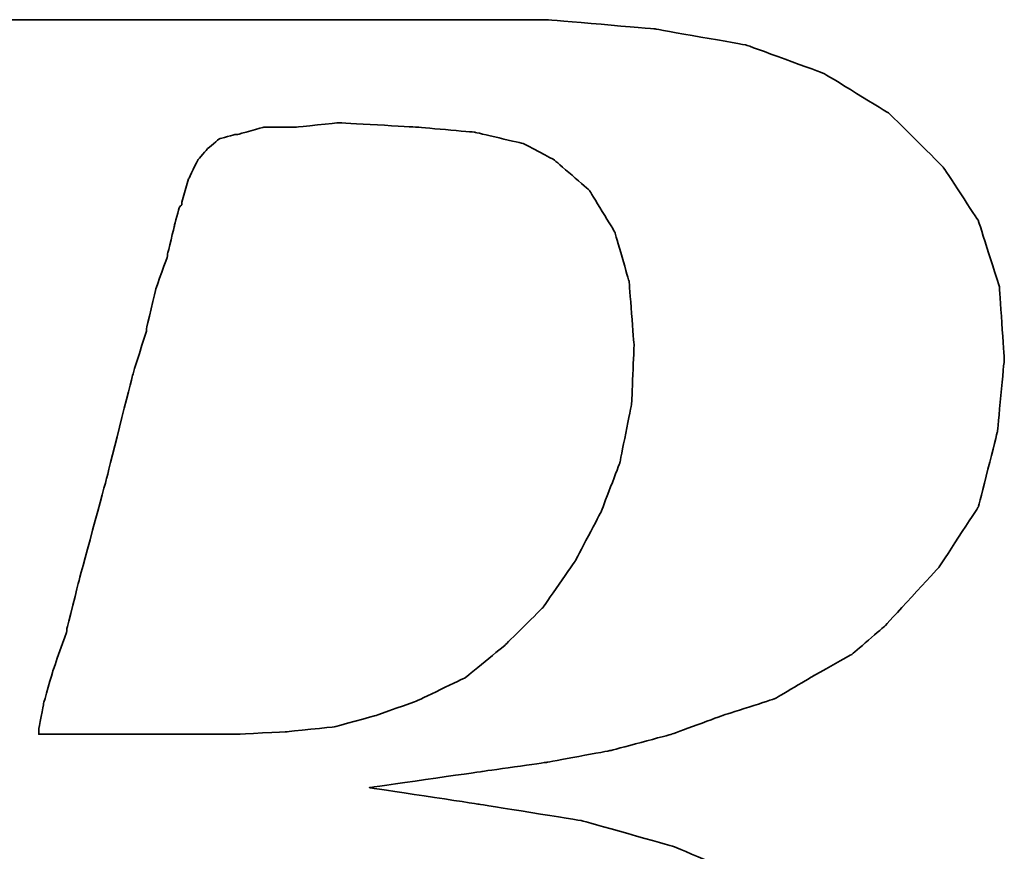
# Model space of a CAD drawing. Header units: millimetres. Extents: x 453 to 856, y 95 to 250.
# Tile 29 of 55: x 757.3 to 760.34, y 148.9 to 151.46. Entities that reach past the tile are written whole.
import ezdxf

# ---------------------------------------------------------------- set-up
doc = ezdxf.new("R2010")
doc.units = ezdxf.units.MM
doc.layers.add('DIM', color=4, linetype='CONTINUOUS')
doc.layers.add('layer 1', color=7, linetype='CONTINUOUS')

# ---------------------------------------------------------------- blocks, each defined once
blk = doc.blocks.new('TBI MOTION logo(完整正式版)')
at = {"layer": 'layer 1', "color": 22, "lineweight": 35}
for points, knots in [([(-64.65375, -6.86375), (-64.65375, -6.86375), (-64.84375, -7.29625), (-64.84375, -7.29625), (-64.84375, -7.29625), (-64.84375, -7.29625), (-64.86875, -7.34375), (-64.86875, -7.34375), (-64.86875, -7.34375), (-64.86875, -7.34375), (-64.86875, -7.36875), (-64.86875, -7.36875), (-64.86875, -7.36875), (-64.86875, -7.36875), (-65.15375, -7.65375), (-65.15375, -7.65375), (-65.15375, -7.65375), (-65.15375, -7.65375), (-65.17875, -7.65375), (-65.17875, -7.65375), (-65.17875, -7.65375), (-65.17875, -7.65375), (-65.20375, -7.67875), (-65.20375, -7.67875), (-65.20375, -7.67875), (-65.20375, -7.67875), (-65.58875, -7.87125), (-65.58875, -7.87125), (-65.58875, -7.87125), (-65.58875, -7.87125), (-65.63375, -7.87125), (-65.63375, -7.87125), (-65.63375, -7.87125), (-65.63375, -7.87125), (-65.65875, -7.89375), (-65.65875, -7.89375), (-65.65875, -7.89375), (-65.65875, -7.89375), (-66.09375, -7.94375), (-66.09375, -7.94375), (-66.09375, -7.94375), (-66.09375, -7.94375), (-66.11375, -7.94375), (-66.11375, -7.94375), (-66.11375, -7.94375), (-66.11375, -7.94375), (-66.16375, -7.94375), (-66.16375, -7.94375), (-66.16375, -7.94375), (-66.16375, -7.94375), (-66.30875, -7.94375), (-66.30875, -7.94375), (-66.30875, -7.94375), (-66.30875, -7.94375), (-66.69375, -7.94375), (-66.69375, -7.94375), (-66.69375, -7.94375), (-66.69375, -7.94375), (-67.07375, -7.94375), (-67.07375, -7.94375), (-67.07375, -7.94375), (-67.07375, -7.94375), (-67.12375, -7.94375), (-67.12375, -7.94375), (-67.12375, -7.94375), (-67.12375, -7.94375), (-67.12375, -7.96625), (-67.12375, -7.96625), (-67.12375, -7.96625), (-67.12375, -7.96625), (-67.14875, -7.99125), (-67.14875, -7.99125), (-67.14875, -7.99125), (-67.14875, -7.99125), (-67.24375, -8.34875), (-67.24375, -8.34875), (-67.24375, -8.34875), (-67.24375, -8.34875), (-67.31375, -8.68625), (-67.31375, -8.68625), (-67.31375, -8.68625), (-67.31375, -8.68625), (-67.26875, -8.68625), (-67.26875, -8.68625), (-67.26875, -8.68625), (-67.26875, -8.68625), (-67.07375, -8.68625), (-67.07375, -8.68625), (-67.07375, -8.68625), (-67.07375, -8.68625), (-66.54875, -8.68625), (-66.54875, -8.68625), (-66.54875, -8.68625), (-66.54875, -8.68625), (-65.82625, -8.68625), (-65.82625, -8.68625), (-65.82625, -8.68625), (-65.82625, -8.68625), (-65.01375, -8.68625), (-65.01375, -8.68625), (-65.01375, -8.68625), (-65.01375, -8.68625), (-64.05375, -8.68625), (-64.05375, -8.68625), (-64.05375, -8.68625), (-64.05375, -8.68625), (-62.08375, -8.68625), (-62.08375, -8.68625), (-62.08375, -8.68625), (-62.08375, -8.68625), (-60.06875, -8.68625), (-60.06875, -8.68625), (-60.06875, -8.68625), (-60.06875, -8.68625), (-59.10875, -8.68625), (-59.10875, -8.68625), (-59.10875, -8.68625), (-59.10875, -8.68625), (-58.29375, -8.68625), (-58.29375, -8.68625), (-58.29375, -8.68625), (-58.29375, -8.68625), (-57.57375, -8.68625), (-57.57375, -8.68625), (-57.57375, -8.68625), (-57.57375, -8.68625), (-57.04875, -8.68625), (-57.04875, -8.68625), (-57.04875, -8.68625), (-57.04875, -8.68625), (-56.85375, -8.68625), (-56.85375, -8.68625), (-56.85375, -8.68625), (-56.85375, -8.68625), (-56.70875, -8.68625), (-56.70875, -8.68625), (-56.70875, -8.68625), (-56.70875, -8.68625), (-56.61375, -8.68625), (-56.61375, -8.68625), (-56.61375, -8.68625), (-56.61375, -8.68625), (-56.56875, -8.68625), (-56.56875, -8.68625), (-56.56875, -8.68625), (-56.56875, -8.68625), (-55.65375, -8.63875), (-55.65375, -8.63875), (-55.65375, -8.63875), (-55.65375, -8.63875), (-54.76875, -8.51875), (-54.76875, -8.51875), (-54.76875, -8.51875), (-54.76875, -8.51875), (-53.90375, -8.30375), (-53.90375, -8.30375), (-53.90375, -8.30375), (-53.90375, -8.30375), (-53.08875, -8.03875), (-53.08875, -8.03875), (-53.08875, -8.03875), (-53.08875, -8.03875), (-52.34375, -7.65375), (-52.34375, -7.65375), (-52.34375, -7.65375), (-52.34375, -7.65375), (-51.69875, -7.29625), (-51.69875, -7.29625), (-51.69875, -7.29625), (-51.69875, -7.29625), (-51.21875, -6.91125), (-51.21875, -6.91125), (-51.21875, -6.91125), (-51.21875, -6.91125), (-50.83375, -6.50375), (-50.83375, -6.50375), (-50.83375, -6.50375), (-50.83375, -6.50375), (-50.44875, -5.94875), (-50.44875, -5.94875), (-50.44875, -5.94875), (-50.44875, -5.94875), (-50.13875, -5.30375), (-50.13875, -5.30375), (-50.13875, -5.30375), (-50.13875, -5.30375), (-49.99375, -4.65375), (-49.99375, -4.65375), (-49.99375, -4.65375), (-49.99375, -4.65375), (-49.92375, -3.98375), (-49.92375, -3.98375), (-49.92375, -3.98375), (-49.92375, -3.98375), (-49.99375, -3.19374), (-49.99375, -3.19374), (-49.99375, -3.19374), (-49.99375, -3.19374), (-50.23374, -2.44874), (-50.23374, -2.44874), (-50.23374, -2.44874), (-50.23374, -2.44874), (-50.59375, -1.87374), (-50.59375, -1.87374), (-50.59375, -1.87374), (-50.59375, -1.87374), (-51.09875, -1.31874), (-51.09875, -1.31874), (-51.09875, -1.31874), (-51.09875, -1.31874), (-51.74375, -0.81875), (-51.74375, -0.81875), (-51.74375, -0.81875), (-51.74375, -0.81875), (-52.53875, -0.48125), (-52.53875, -0.48125), (-52.53875, -0.48125), (-52.53875, -0.48125), (-53.47375, -0.21875), (-53.47375, -0.21875), (-53.47375, -0.21875), (-53.47375, -0.21875), (-54.52875, -0.04874), (-54.52875, -0.04874), (-54.52875, -0.04874), (-54.52875, -0.04874), (-55.65375, 0.12125), (-55.65375, 0.12125), (-55.65375, 0.12125), (-55.65375, 0.12125), (-54.50375, 0.28624), (-54.50375, 0.28624), (-54.50375, 0.28624), (-54.50375, 0.28624), (-53.83375, 0.38124), (-53.83375, 0.38124), (-53.83375, 0.38124), (-53.83375, 0.38124), (-53.18375, 0.50125), (-53.18375, 0.50125), (-53.18375, 0.50125), (-53.18375, 0.50125), (-52.55875, 0.66874), (-52.55875, 0.66874), (-52.55875, 0.66874), (-52.55875, 0.66874), (-52.03375, 0.86124), (-52.03375, 0.86124), (-52.03375, 0.86124), (-52.03375, 0.86124), (-51.50374, 1.03124), (-51.50374, 1.03124), (-51.50374, 1.03124), (-51.50374, 1.03124), (-51.09875, 1.27125), (-51.09875, 1.27125), (-51.09875, 1.27125), (-51.09875, 1.27125), (-50.71375, 1.48624), (-50.71375, 1.48624), (-50.71375, 1.48624), (-50.71375, 1.48624), (-50.37625, 1.77625), (-50.37625, 1.77625), (-50.37625, 1.77625), (-50.37625, 1.77625), (-49.82375, 2.37625), (-49.82375, 2.37625), (-49.82375, 2.37625), (-49.82375, 2.37625), (-49.41875, 2.99625), (-49.41875, 2.99625), (-49.41875, 2.99625), (-49.41875, 2.99625), (-49.22375, 3.76625), (-49.22375, 3.76625), (-49.22375, 3.76625), (-49.22375, 3.76625), (-49.15375, 4.50874), (-49.15375, 4.50874), (-49.15375, 4.50874), (-49.15375, 4.50874), (-49.20375, 5.25125), (-49.20375, 5.25125), (-49.20375, 5.25125), (-49.20375, 5.25125), (-49.41875, 5.92625), (-49.41875, 5.92625), (-49.41875, 5.92625), (-49.41875, 5.92625), (-49.77875, 6.47625), (-49.77875, 6.47625), (-49.77875, 6.47625), (-49.77875, 6.47625), (-50.33125, 7.02624), (-50.33125, 7.02624), (-50.33125, 7.02624), (-50.33125, 7.02624), (-51.00125, 7.43625), (-51.00125, 7.43625), (-51.00125, 7.43625), (-51.00125, 7.43625), (-51.79375, 7.72625), (-51.79375, 7.72625), (-51.79375, 7.72625), (-51.79375, 7.72625), (-52.72875, 7.89124), (-52.72875, 7.89124), (-52.72875, 7.89124), (-52.72875, 7.89124), (-53.83375, 7.98625), (-53.83375, 7.98625), (-53.83375, 7.98625), (-53.83375, 7.98625), (-53.92875, 7.98625), (-53.92875, 7.98625), (-53.92875, 7.98625), (-53.92875, 7.98625), (-54.26375, 7.98625), (-54.26375, 7.98625), (-54.26375, 7.98625), (-54.26375, 7.98625), (-54.74375, 7.98625), (-54.74375, 7.98625), (-54.74375, 7.98625), (-54.74375, 7.98625), (-55.36875, 7.98625), (-55.36875, 7.98625), (-55.36875, 7.98625), (-55.36875, 7.98625), (-56.13375, 7.98625), (-56.13375, 7.98625), (-56.13375, 7.98625), (-56.13375, 7.98625), (-56.94875, 7.98625), (-56.94875, 7.98625), (-56.94875, 7.98625), (-56.94875, 7.98625), (-58.77625, 7.98625), (-58.77625, 7.98625), (-58.77625, 7.98625), (-58.77625, 7.98625), (-60.59875, 7.98625), (-60.59875, 7.98625), (-60.59875, 7.98625), (-60.59875, 7.98625), (-61.41375, 7.98625), (-61.41375, 7.98625), (-61.41375, 7.98625), (-61.41375, 7.98625), (-62.17875, 7.98625), (-62.17875, 7.98625), (-62.17875, 7.98625), (-62.17875, 7.98625), (-62.80375, 7.98625), (-62.80375, 7.98625), (-62.80375, 7.98625), (-62.80375, 7.98625), (-63.30625, 7.98625), (-63.30625, 7.98625), (-63.30625, 7.98625), (-63.30625, 7.98625), (-63.57375, 7.98625), (-63.57375, 7.98625), (-63.57375, 7.98625), (-63.57375, 7.98625), (-63.57375, 7.96375), (-63.57375, 7.96375), (-63.57375, 7.96375), (-63.57375, 7.96375), (-63.59875, 7.94125), (-63.59875, 7.94125), (-63.59875, 7.94125), (-63.59875, 7.94125), (-63.69375, 7.55625), (-63.69375, 7.55625), (-63.69375, 7.55625), (-63.69375, 7.55625), (-63.76375, 7.24624), (-63.76375, 7.24624), (-63.76375, 7.24624), (-63.76375, 7.24624), (-63.23875, 7.24624), (-63.23875, 7.24624), (-63.23875, 7.24624), (-63.23875, 7.24624), (-62.75875, 7.24624), (-62.75875, 7.24624), (-62.75875, 7.24624), (-62.75875, 7.24624), (-62.61125, 7.24624), (-62.61125, 7.24624), (-62.61125, 7.24624), (-62.61125, 7.24624), (-62.56625, 7.24624), (-62.56625, 7.24624), (-62.56625, 7.24624), (-62.56625, 7.24624), (-62.22875, 7.24624), (-62.22875, 7.24624), (-62.22875, 7.24624), (-62.22875, 7.24624), (-62.20375, 7.24624), (-62.20375, 7.24624), (-62.20375, 7.24624), (-62.20375, 7.24624), (-62.17875, 7.21875), (-62.17875, 7.21875), (-62.17875, 7.21875), (-62.17875, 7.21875), (-61.96375, 7.17125), (-61.96375, 7.17125), (-61.96375, 7.17125), (-61.96375, 7.17125), (-61.72375, 7.12624), (-61.72375, 7.12624), (-61.72375, 7.12624), (-61.72375, 7.12624), (-61.70375, 7.12624), (-61.70375, 7.12624), (-61.70375, 7.12624), (-61.70375, 7.12624), (-61.55875, 7.07624), (-61.55875, 7.07624), (-61.55875, 7.07624), (-61.55875, 7.07624), (-61.50875, 7.07624), (-61.50875, 7.07624), (-61.50875, 7.07624), (-61.50875, 7.07624), (-61.48375, 7.02624), (-61.48375, 7.02624), (-61.48375, 7.02624), (-61.48375, 7.02624), (-61.31875, 6.83375), (-61.31875, 6.83375), (-61.31875, 6.83375), (-61.31875, 6.83375), (-61.29375, 6.81125), (-61.29375, 6.81125), (-61.29375, 6.81125), (-61.29375, 6.81125), (-61.29375, 6.78625), (-61.29375, 6.78625), (-61.29375, 6.78625), (-61.29375, 6.78625), (-61.19875, 6.50124), (-61.19875, 6.50124), (-61.19875, 6.50124), (-61.19875, 6.50124), (-61.17375, 6.45124), (-61.17375, 6.45124), (-61.17375, 6.45124), (-61.17375, 6.45124), (-61.19875, 6.40625), (-61.19875, 6.40625), (-61.19875, 6.40625), (-61.19875, 6.40625), (-61.26875, 5.99624), (-61.26875, 5.99624), (-61.26875, 5.99624), (-61.26875, 5.99624), (-61.26875, 5.85125), (-61.26875, 5.85125), (-61.26875, 5.85125), (-61.26875, 5.85125), (-61.26875, 5.82625), (-61.26875, 5.82625), (-61.26875, 5.82625), (-61.26875, 5.82625), (-61.29375, 5.80625), (-61.29375, 5.80625), (-61.29375, 5.80625), (-61.29375, 5.80625), (-61.34125, 5.66125), (-61.34125, 5.66125), (-61.34125, 5.66125), (-61.34125, 5.66125), (-61.41375, 5.44625), (-61.41375, 5.44625), (-61.41375, 5.44625), (-61.41375, 5.44625), (-61.48375, 5.15625), (-61.48375, 5.15625), (-61.48375, 5.15625), (-61.48375, 5.15625), (-61.58375, 4.82124), (-61.58375, 4.82124), (-61.58375, 4.82124), (-61.58375, 4.82124), (-61.79875, 4.00375), (-61.79875, 4.00375), (-61.79875, 4.00375), (-61.79875, 4.00375), (-62.05875, 2.99625), (-62.05875, 2.99625), (-62.05875, 2.99625), (-62.05875, 2.99625), (-62.34875, 1.91625), (-62.34875, 1.91625), (-62.34875, 1.91625), (-62.34875, 1.91625), (-62.97375, -0.41124), (-62.97375, -0.41124), (-62.97375, -0.41124), (-62.97375, -0.41124), (-63.59875, -2.75875), (-63.59875, -2.75875), (-63.59875, -2.75875), (-63.59875, -2.75875), (-63.88375, -3.86374), (-63.88375, -3.86374), (-63.88375, -3.86374), (-63.88375, -3.86374), (-64.14875, -4.82374), (-64.14875, -4.82374), (-64.14875, -4.82374), (-64.14875, -4.82374), (-64.36375, -5.64125), (-64.36375, -5.64125), (-64.36375, -5.64125), (-64.36375, -5.64125), (-64.43625, -5.97625), (-64.43625, -5.97625), (-64.43625, -5.97625), (-64.43625, -5.97625), (-64.50875, -6.28625), (-64.50875, -6.28625), (-64.50875, -6.28625), (-64.50875, -6.28625), (-64.50875, -6.30875), (-64.50875, -6.30875), (-64.50875, -6.30875), (-64.50875, -6.30875), (-64.57875, -6.50375), (-64.57875, -6.50375), (-64.57875, -6.50375), (-64.57875, -6.50375), (-64.62875, -6.69625), (-64.62875, -6.69625), (-64.62875, -6.69625), (-64.62875, -6.69625), (-64.62875, -6.76875), (-64.62875, -6.76875), (-64.62875, -6.76875), (-64.62875, -6.76875), (-64.62875, -6.81375), (-64.62875, -6.81375), (-64.62875, -6.81375), (-64.62875, -6.81375), (-64.62875, -6.83875), (-64.62875, -6.83875), (-64.62875, -6.83875), (-64.62875, -6.83875), (-64.65375, -6.86375), (-64.65375, -6.86375)], [0, 0, 0, 0, 0.00719424, 0.00719424, 0.00719424, 0.00719425, 0.01438849, 0.01438849, 0.01438849, 0.0143885, 0.02158273, 0.02158273, 0.02158273, 0.02158274, 0.02877698, 0.02877698, 0.02877698, 0.02877699, 0.03597122, 0.03597122, 0.03597122, 0.03597123, 0.04316547, 0.04316547, 0.04316547, 0.04316548, 0.05035971, 0.05035971, 0.05035971, 0.05035972, 0.05755396, 0.05755396, 0.05755396, 0.05755397, 0.0647482, 0.0647482, 0.0647482, 0.06474821, 0.07194245, 0.07194245, 0.07194245, 0.07194246, 0.07913669, 0.07913669, 0.07913669, 0.0791367, 0.08633094, 0.08633094, 0.08633094, 0.08633095, 0.09352518, 0.09352518, 0.09352518, 0.09352519, 0.10071942, 0.10071942, 0.10071942, 0.10071943, 0.10791367, 0.10791367, 0.10791367, 0.10791368, 0.11510791, 0.11510791, 0.11510791, 0.11510792, 0.12230216, 0.12230216, 0.12230216, 0.12230217, 0.1294964, 0.1294964, 0.1294964, 0.12949641, 0.13669065, 0.13669065, 0.13669065, 0.13669066, 0.14388489, 0.14388489, 0.14388489, 0.1438849, 0.15107914, 0.15107914, 0.15107914, 0.15107915, 0.15827338, 0.15827338, 0.15827338, 0.15827339, 0.16546763, 0.16546763, 0.16546763, 0.16546764, 0.17266187, 0.17266187, 0.17266187, 0.17266188, 0.17985612, 0.17985612, 0.17985612, 0.17985613, 0.18705036, 0.18705036, 0.18705036, 0.18705037, 0.1942446, 0.1942446, 0.1942446, 0.19424461, 0.20143885, 0.20143885, 0.20143885, 0.20143886, 0.20863309, 0.20863309, 0.20863309, 0.2086331, 0.21582734, 0.21582734, 0.21582734, 0.21582735, 0.22302158, 0.22302158, 0.22302158, 0.22302159, 0.23021583, 0.23021583, 0.23021583, 0.23021584, 0.23741007, 0.23741007, 0.23741007, 0.23741008, 0.24460432, 0.24460432, 0.24460432, 0.24460433, 0.25179856, 0.25179856, 0.25179856, 0.25179857, 0.25899281, 0.25899281, 0.25899281, 0.25899282, 0.26618705, 0.26618705, 0.26618705, 0.26618706, 0.27338129, 0.27338129, 0.27338129, 0.2733813, 0.28057554, 0.28057554, 0.28057554, 0.28057555, 0.28776978, 0.28776978, 0.28776978, 0.28776979, 0.29496403, 0.29496403, 0.29496403, 0.29496404, 0.30215827, 0.30215827, 0.30215827, 0.30215828, 0.30935252, 0.30935252, 0.30935252, 0.30935253, 0.31654676, 0.31654676, 0.31654676, 0.31654677, 0.32374101, 0.32374101, 0.32374101, 0.32374102, 0.33093525, 0.33093525, 0.33093525, 0.33093526, 0.3381295, 0.3381295, 0.3381295, 0.33812951, 0.34532374, 0.34532374, 0.34532374, 0.34532375, 0.35251799, 0.35251799, 0.35251799, 0.352518, 0.35971223, 0.35971223, 0.35971223, 0.35971224, 0.36690647, 0.36690647, 0.36690647, 0.36690648, 0.37410072, 0.37410072, 0.37410072, 0.37410073, 0.38129496, 0.38129496, 0.38129496, 0.38129497, 0.38848921, 0.38848921, 0.38848921, 0.38848922, 0.39568345, 0.39568345, 0.39568345, 0.39568346, 0.4028777, 0.4028777, 0.4028777, 0.40287771, 0.41007194, 0.41007194, 0.41007194, 0.41007195, 0.41726619, 0.41726619, 0.41726619, 0.4172662, 0.42446043, 0.42446043, 0.42446043, 0.42446044, 0.43165468, 0.43165468, 0.43165468, 0.43165469, 0.43884892, 0.43884892, 0.43884892, 0.43884893, 0.44604317, 0.44604317, 0.44604317, 0.44604318, 0.45323741, 0.45323741, 0.45323741, 0.45323742, 0.46043165, 0.46043165, 0.46043165, 0.46043166, 0.4676259, 0.4676259, 0.4676259, 0.46762591, 0.47482014, 0.47482014, 0.47482014, 0.47482015, 0.48201439, 0.48201439, 0.48201439, 0.4820144, 0.48920863, 0.48920863, 0.48920863, 0.48920864, 0.49640288, 0.49640288, 0.49640288, 0.49640289, 0.50359712, 0.50359712, 0.50359712, 0.50359713, 0.51079137, 0.51079137, 0.51079137, 0.51079138, 0.51798561, 0.51798561, 0.51798561, 0.51798562, 0.52517986, 0.52517986, 0.52517986, 0.52517987, 0.5323741, 0.5323741, 0.5323741, 0.53237411, 0.53956835, 0.53956835, 0.53956835, 0.53956836, 0.54676259, 0.54676259, 0.54676259, 0.5467626, 0.55395683, 0.55395683, 0.55395683, 0.55395684, 0.56115108, 0.56115108, 0.56115108, 0.56115109, 0.56834532, 0.56834532, 0.56834532, 0.56834533, 0.57553957, 0.57553957, 0.57553957, 0.57553958, 0.58273381, 0.58273381, 0.58273381, 0.58273382, 0.58992806, 0.58992806, 0.58992806, 0.58992807, 0.5971223, 0.5971223, 0.5971223, 0.59712231, 0.60431655, 0.60431655, 0.60431655, 0.60431656, 0.61151079, 0.61151079, 0.61151079, 0.6115108, 0.61870504, 0.61870504, 0.61870504, 0.61870505, 0.62589928, 0.62589928, 0.62589928, 0.62589929, 0.63309353, 0.63309353, 0.63309353, 0.63309354, 0.64028777, 0.64028777, 0.64028777, 0.64028778, 0.64748201, 0.64748201, 0.64748201, 0.64748202, 0.65467626, 0.65467626, 0.65467626, 0.65467627, 0.6618705, 0.6618705, 0.6618705, 0.66187051, 0.66906475, 0.66906475, 0.66906475, 0.66906476, 0.67625899, 0.67625899, 0.67625899, 0.676259, 0.68345324, 0.68345324, 0.68345324, 0.68345325, 0.69064748, 0.69064748, 0.69064748, 0.69064749, 0.69784173, 0.69784173, 0.69784173, 0.69784174, 0.70503597, 0.70503597, 0.70503597, 0.70503598, 0.71223022, 0.71223022, 0.71223022, 0.71223023, 0.71942446, 0.71942446, 0.71942446, 0.71942447, 0.72661871, 0.72661871, 0.72661871, 0.72661872, 0.73381295, 0.73381295, 0.73381295, 0.73381296, 0.74100719, 0.74100719, 0.74100719, 0.7410072, 0.74820144, 0.74820144, 0.74820144, 0.74820145, 0.75539568, 0.75539568, 0.75539568, 0.75539569, 0.76258993, 0.76258993, 0.76258993, 0.76258994, 0.76978417, 0.76978417, 0.76978417, 0.76978418, 0.77697842, 0.77697842, 0.77697842, 0.77697843, 0.78417266, 0.78417266, 0.78417266, 0.78417267, 0.79136691, 0.79136691, 0.79136691, 0.79136692, 0.79856115, 0.79856115, 0.79856115, 0.79856116, 0.8057554, 0.8057554, 0.8057554, 0.80575541, 0.81294964, 0.81294964, 0.81294964, 0.81294965, 0.82014388, 0.82014388, 0.82014388, 0.82014389, 0.82733813, 0.82733813, 0.82733813, 0.82733814, 0.83453237, 0.83453237, 0.83453237, 0.83453238, 0.84172662, 0.84172662, 0.84172662, 0.84172663, 0.84892086, 0.84892086, 0.84892086, 0.84892087, 0.85611511, 0.85611511, 0.85611511, 0.85611512, 0.86330935, 0.86330935, 0.86330935, 0.86330936, 0.8705036, 0.8705036, 0.8705036, 0.87050361, 0.87769784, 0.87769784, 0.87769784, 0.87769785, 0.88489209, 0.88489209, 0.88489209, 0.8848921, 0.89208633, 0.89208633, 0.89208633, 0.89208634, 0.89928058, 0.89928058, 0.89928058, 0.89928059, 0.90647482, 0.90647482, 0.90647482, 0.90647483, 0.91366906, 0.91366906, 0.91366906, 0.91366907, 0.92086331, 0.92086331, 0.92086331, 0.92086332, 0.92805755, 0.92805755, 0.92805755, 0.92805756, 0.9352518, 0.9352518, 0.9352518, 0.93525181, 0.94244604, 0.94244604, 0.94244604, 0.94244605, 0.94964029, 0.94964029, 0.94964029, 0.9496403, 0.95683453, 0.95683453, 0.95683453, 0.95683454, 0.96402878, 0.96402878, 0.96402878, 0.96402879, 0.97122302, 0.97122302, 0.97122302, 0.97122303, 0.97841727, 0.97841727, 0.97841727, 0.97841728, 0.98561151, 0.98561151, 0.98561151, 0.98561152, 0.99280576, 0.99280576, 0.99280576, 0.99280577, 1, 1, 1, 1]), ([(-57.50375, 6.35625), (-57.50375, 6.35625), (-57.57375, 6.11625), (-57.57375, 6.11625), (-57.57375, 6.11625), (-57.57375, 6.11625), (-57.57375, 6.09125), (-57.57375, 6.09125), (-57.57375, 6.09125), (-57.57375, 6.09125), (-57.59875, 6.06625), (-57.59875, 6.06625), (-57.59875, 6.06625), (-57.59875, 6.06625), (-57.64875, 5.87625), (-57.64875, 5.87625), (-57.64875, 5.87625), (-57.64875, 5.87625), (-57.71875, 5.58875), (-57.71875, 5.58875), (-57.71875, 5.58875), (-57.71875, 5.58875), (-57.71875, 5.56625), (-57.71875, 5.56625), (-57.71875, 5.56625), (-57.71875, 5.56625), (-57.83875, 5.23125), (-57.83875, 5.23125), (-57.83875, 5.23125), (-57.83875, 5.23125), (-57.93625, 4.82124), (-57.93625, 4.82124), (-57.93625, 4.82124), (-57.93625, 4.82124), (-57.93625, 4.79624), (-57.93625, 4.79624), (-57.93625, 4.79624), (-57.93625, 4.79624), (-58.07875, 4.34125), (-58.07875, 4.34125), (-58.07875, 4.34125), (-58.07875, 4.34125), (-58.34375, 3.28625), (-58.34375, 3.28625), (-58.34375, 3.28625), (-58.34375, 3.28625), (-58.62875, 2.23124), (-58.62875, 2.23124), (-58.62875, 2.23124), (-58.62875, 2.23124), (-58.74875, 1.75125), (-58.74875, 1.75125), (-58.74875, 1.75125), (-58.74875, 1.75125), (-58.74875, 1.72625), (-58.74875, 1.72625), (-58.74875, 1.72625), (-58.74875, 1.72625), (-58.89375, 1.31625), (-58.89375, 1.31625), (-58.89375, 1.31625), (-58.89375, 1.31625), (-58.98875, 0.98124), (-58.98875, 0.98124), (-58.98875, 0.98124), (-58.98875, 0.98124), (-59.03875, 0.71625), (-59.03875, 0.71625), (-59.03875, 0.71625), (-59.03875, 0.71625), (-59.03875, 0.66874), (-59.03875, 0.66874), (-59.03875, 0.66874), (-59.03875, 0.66874), (-58.91875, 0.66874), (-58.91875, 0.66874), (-58.91875, 0.66874), (-58.91875, 0.66874), (-58.53375, 0.66874), (-58.53375, 0.66874), (-58.53375, 0.66874), (-58.53375, 0.66874), (-58.10375, 0.66874), (-58.10375, 0.66874), (-58.10375, 0.66874), (-58.10375, 0.66874), (-57.66875, 0.66874), (-57.66875, 0.66874), (-57.66875, 0.66874), (-57.66875, 0.66874), (-57.33375, 0.66874), (-57.33375, 0.66874), (-57.33375, 0.66874), (-57.33375, 0.66874), (-57.09375, 0.66874), (-57.09375, 0.66874), (-57.09375, 0.66874), (-57.09375, 0.66874), (-56.99875, 0.66874), (-56.99875, 0.66874), (-56.99875, 0.66874), (-56.99875, 0.66874), (-56.49375, 0.69374), (-56.49375, 0.69374), (-56.49375, 0.69374), (-56.49375, 0.69374), (-56.01375, 0.74374), (-56.01375, 0.74374), (-56.01375, 0.74374), (-56.01375, 0.74374), (-55.58375, 0.86124), (-55.58375, 0.86124), (-55.58375, 0.86124), (-55.58375, 0.86124), (-55.17375, 1.00624), (-55.17375, 1.00624), (-55.17375, 1.00624), (-55.17375, 1.00624), (-54.67375, 1.24625), (-54.67375, 1.24625), (-54.67375, 1.24625), (-54.67375, 1.24625), (-54.26375, 1.58124), (-54.26375, 1.58124), (-54.26375, 1.58124), (-54.26375, 1.58124), (-53.87875, 1.96374), (-53.87875, 1.96374), (-53.87875, 1.96374), (-53.87875, 1.96374), (-53.54375, 2.44625), (-53.54375, 2.44625), (-53.54375, 2.44625), (-53.54375, 2.44625), (-53.27875, 2.95125), (-53.27875, 2.95125), (-53.27875, 2.95125), (-53.27875, 2.95125), (-53.08875, 3.45124), (-53.08875, 3.45124), (-53.08875, 3.45124), (-53.08875, 3.45124), (-52.96875, 4.05124), (-52.96875, 4.05124), (-52.96875, 4.05124), (-52.96875, 4.05124), (-52.94375, 4.65125), (-52.94375, 4.65125), (-52.94375, 4.65125), (-52.94375, 4.65125), (-52.99375, 5.30125), (-52.99375, 5.30125), (-52.99375, 5.30125), (-52.99375, 5.30125), (-53.13875, 5.80625), (-53.13875, 5.80625), (-53.13875, 5.80625), (-53.13875, 5.80625), (-53.39875, 6.23625), (-53.39875, 6.23625), (-53.39875, 6.23625), (-53.39875, 6.23625), (-53.75875, 6.54875), (-53.75875, 6.54875), (-53.75875, 6.54875), (-53.75875, 6.54875), (-54.07375, 6.71625), (-54.07375, 6.71625), (-54.07375, 6.71625), (-54.07375, 6.71625), (-54.57375, 6.83375), (-54.57375, 6.83375), (-54.57375, 6.83375), (-54.57375, 6.83375), (-55.17375, 6.88625), (-55.17375, 6.88625), (-55.17375, 6.88625), (-55.17375, 6.88625), (-55.96875, 6.93125), (-55.96875, 6.93125), (-55.96875, 6.93125), (-55.96875, 6.93125), (-56.39875, 6.88625), (-56.39875, 6.88625), (-56.39875, 6.88625), (-56.39875, 6.88625), (-56.42125, 6.88625), (-56.42125, 6.88625), (-56.42125, 6.88625), (-56.42125, 6.88625), (-56.73375, 6.88625), (-56.73375, 6.88625), (-56.73375, 6.88625), (-56.73375, 6.88625), (-56.99875, 6.81125), (-56.99875, 6.81125), (-56.99875, 6.81125), (-56.99875, 6.81125), (-57.02375, 6.81125), (-57.02375, 6.81125), (-57.02375, 6.81125), (-57.02375, 6.81125), (-57.18875, 6.76625), (-57.18875, 6.76625), (-57.18875, 6.76625), (-57.18875, 6.76625), (-57.30875, 6.66625), (-57.30875, 6.66625), (-57.30875, 6.66625), (-57.30875, 6.66625), (-57.40875, 6.54875), (-57.40875, 6.54875), (-57.40875, 6.54875), (-57.40875, 6.54875), (-57.50375, 6.35625), (-57.50375, 6.35625)], [0, 0, 0, 0, 0.01851852, 0.01851852, 0.01851852, 0.01851853, 0.03703704, 0.03703704, 0.03703704, 0.03703705, 0.05555556, 0.05555556, 0.05555556, 0.05555557, 0.07407407, 0.07407407, 0.07407407, 0.07407408, 0.09259259, 0.09259259, 0.09259259, 0.0925926, 0.11111111, 0.11111111, 0.11111111, 0.11111112, 0.12962963, 0.12962963, 0.12962963, 0.12962964, 0.14814815, 0.14814815, 0.14814815, 0.14814816, 0.16666667, 0.16666667, 0.16666667, 0.16666668, 0.18518519, 0.18518519, 0.18518519, 0.1851852, 0.2037037, 0.2037037, 0.2037037, 0.20370371, 0.22222222, 0.22222222, 0.22222222, 0.22222223, 0.24074074, 0.24074074, 0.24074074, 0.24074075, 0.25925926, 0.25925926, 0.25925926, 0.25925927, 0.27777778, 0.27777778, 0.27777778, 0.27777779, 0.2962963, 0.2962963, 0.2962963, 0.29629631, 0.31481481, 0.31481481, 0.31481481, 0.31481482, 0.33333333, 0.33333333, 0.33333333, 0.33333334, 0.35185185, 0.35185185, 0.35185185, 0.35185186, 0.37037037, 0.37037037, 0.37037037, 0.37037038, 0.38888889, 0.38888889, 0.38888889, 0.3888889, 0.40740741, 0.40740741, 0.40740741, 0.40740742, 0.42592593, 0.42592593, 0.42592593, 0.42592594, 0.44444444, 0.44444444, 0.44444444, 0.44444445, 0.46296296, 0.46296296, 0.46296296, 0.46296297, 0.48148148, 0.48148148, 0.48148148, 0.48148149, 0.5, 0.5, 0.5, 0.50000001, 0.51851852, 0.51851852, 0.51851852, 0.51851853, 0.53703704, 0.53703704, 0.53703704, 0.53703705, 0.55555556, 0.55555556, 0.55555556, 0.55555557, 0.57407407, 0.57407407, 0.57407407, 0.57407408, 0.59259259, 0.59259259, 0.59259259, 0.5925926, 0.61111111, 0.61111111, 0.61111111, 0.61111112, 0.62962963, 0.62962963, 0.62962963, 0.62962964, 0.64814815, 0.64814815, 0.64814815, 0.64814816, 0.66666667, 0.66666667, 0.66666667, 0.66666668, 0.68518519, 0.68518519, 0.68518519, 0.6851852, 0.7037037, 0.7037037, 0.7037037, 0.70370371, 0.72222222, 0.72222222, 0.72222222, 0.72222223, 0.74074074, 0.74074074, 0.74074074, 0.74074075, 0.75925926, 0.75925926, 0.75925926, 0.75925927, 0.77777778, 0.77777778, 0.77777778, 0.77777779, 0.7962963, 0.7962963, 0.7962963, 0.79629631, 0.81481481, 0.81481481, 0.81481481, 0.81481482, 0.83333333, 0.83333333, 0.83333333, 0.83333334, 0.85185185, 0.85185185, 0.85185185, 0.85185186, 0.87037037, 0.87037037, 0.87037037, 0.87037038, 0.88888889, 0.88888889, 0.88888889, 0.8888889, 0.90740741, 0.90740741, 0.90740741, 0.90740742, 0.92592593, 0.92592593, 0.92592593, 0.92592594, 0.94444444, 0.94444444, 0.94444444, 0.94444445, 0.96296296, 0.96296296, 0.96296296, 0.96296297, 0.98148148, 0.98148148, 0.98148148, 0.98148149, 1, 1, 1, 1])]:
    blk.add_open_spline(points, degree=3, knots=knots, dxfattribs=at)

msp = doc.modelspace()

# ---------------------------------------------------------------- block references
at = {"layer": 'DIM', "color": 7, "xscale": 0.3012179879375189, "yscale": 0.3012179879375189, "zscale": 0.3012179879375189}
msp.add_blockref('TBI MOTION logo(完整正式版)', (775.1438, 149.0583), dxfattribs=at)

doc.saveas('drawing.dxf')
